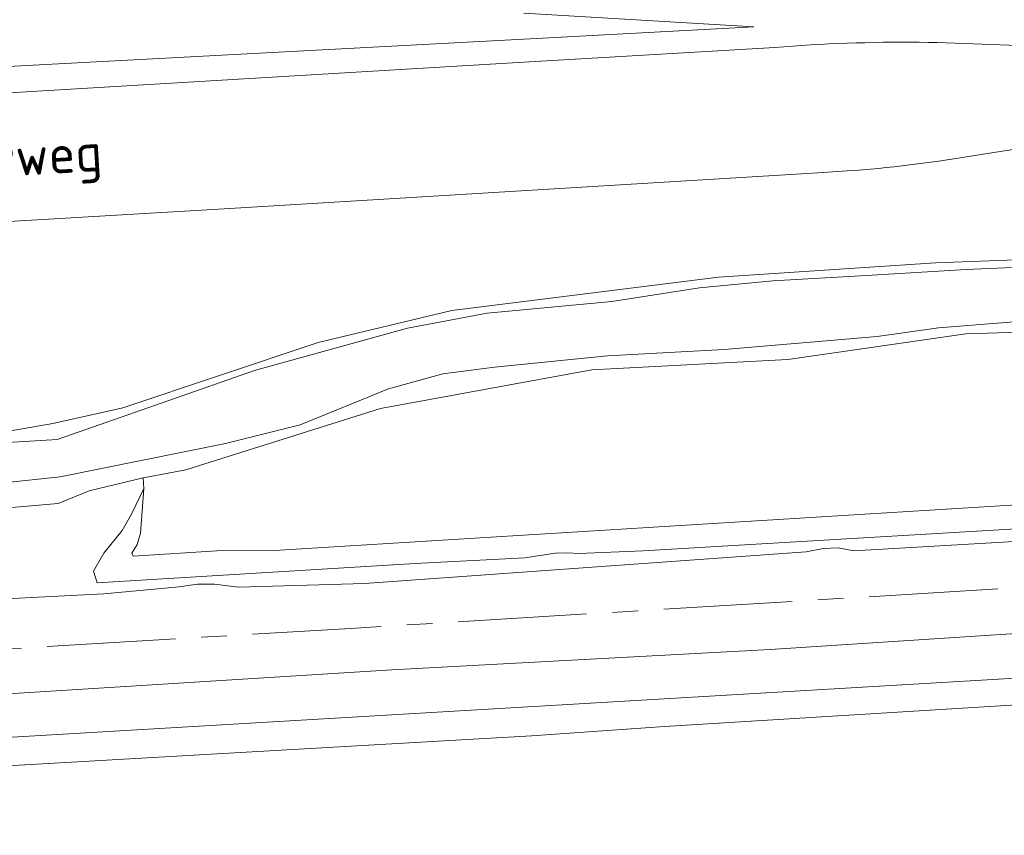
# Model space of a CAD drawing. Header units: metres. Extents: x 92650 to 117222, y 425801 to 461092.
# Tile 57 of 146: x 114961 to 115037, y 426883 to 426947. Entities that reach past the tile are written whole.
import ezdxf
from ezdxf.enums import TextEntityAlignment as Align

# ---------------------------------------------------------------- set-up
doc = ezdxf.new("R2010")
doc.units = ezdxf.units.M
doc.linetypes.add('AM-AS-SO', pattern=[16, 10, -2, 2, -2])
for name, color, linetype, lineweight in [('B-WE-AM-AS_SPOOR_TREIN-G', 253, 'AM-AS-SO', 15), ('B-WE-GR-GRAS-GV', 253, 'CONTINUOUS', 15), ('B-WE-GR-GROENVOORZIENING-GV', 253, 'CONTINUOUS', 15), ('B-WE-GR-HOUTWAL-GV', 253, 'CONTINUOUS', 15), ('B-WE-GW-TALUD_KRUIN-G', 253, 'CONTINUOUS', 15), ('B-WE-OG-TERREIN_OEVER-GV', 253, 'CONTINUOUS', 15), ('B-WE-OG-TOPOGRAFIE-T18', 7, 'CONTINUOUS', 15), ('B-WE-OG-WATER-GV', 253, 'CONTINUOUS', 15), ('B-WE-VH-GESLOTENVERHARDING_ASFALT-GV', 253, 'CONTINUOUS', 15), ('B-WE-VH-HALFVERHARDING-GV', 253, 'CONTINUOUS', 15)]:
    doc.layers.add(name, color=color, linetype=linetype, lineweight=lineweight)
doc.styles.add('NLCS-ISO-M200-T18', font='NLCS-ISO.ttf', dxfattribs={"height": 0.36})

msp = doc.modelspace()

# ---------------------------------------------------------------- linework, layer by layer
at = {"layer": 'B-WE-AM-AS_SPOOR_TREIN-G', "transparency": 33554687, "flags": 128}
msp.add_lwpolyline([(116378.649, 426978.553), (116313.265, 426974.979), (116268.79, 426972.94), (116228.66, 426971.41), (116192.667, 426969.929), (116165.48, 426969.18), (116134, 426967.68), (116098.45, 426965.86), (115986.75, 426959.28), (115956.388, 426957.403), (115928.26, 426955.83), (115897.64, 426953.89), (115871.105, 426952.419), (115718.045, 426943.286), (115695.872, 426941.858), (115546.27, 426932.85), (115485.84, 426929.42), (115451.371, 426927.274), (115256.116, 426915.623), (115200.4, 426912.45), (115061.99, 426904.15), (114986.549, 426899.545), (114729.261, 426884.168), (114632.81, 426878.605), (114336.434, 426860.848), (114266.275, 426856.5), (114176.977, 426851.178), (114065.739, 426844.741), (114020.479, 426841.948), (113942.585, 426837.311), (113911.266, 426835.668), (113883.665, 426834.561), (113859.82, 426833.885), (113841.838, 426833.5), (113821.731, 426833.221), (113799.968, 426833.137), (113777.619, 426833.235), (113754.581, 426833.535), (113722.881, 426834.319), (113683.682, 426835.831), (113647.223, 426837.818), (113611.073, 426840.142), (113590.471, 426841.72), (113564.676, 426843.495), (113525.176, 426846.551), (113498.443, 426848.864), (113484.376, 426850.17), (113466.008, 426852.021), (113446.083, 426854.338), (113431.85, 426856.105), (113417.098, 426858.054), (113378.34, 426863.689), (113344.463, 426869.284), (113327.206, 426872.286), (113303.685, 426876.54)], dxfattribs=at)
at = {"layer": 'B-WE-GR-GRAS-GV', "transparency": 33554687, "flags": 128}
for points in [[(114959.446, 426943.182), (115000, 426945.338), (115017.88, 426946.289), (115000, 426947.36)], [(114958.704, 426941.083), (115000, 426943.536), (115019.507, 426944.695), (115019.511, 426944.695), (115020.21, 426944.75), (115020.91, 426944.801), (115021.61, 426944.848), (115022.31, 426944.891), (115023.011, 426944.93), (115023.712, 426944.965), (115024.413, 426944.995), (115025.114, 426945.022), (115025.815, 426945.045), (115026.517, 426945.064), (115027.218, 426945.079), (115027.92, 426945.09), (115028.621, 426945.097), (115029.323, 426945.1), (115030.024, 426945.099), (115030.726, 426945.094), (115031.428, 426945.084), (115032.129, 426945.071), (115032.83, 426945.054), (115033.532, 426945.033), (115034.233, 426945.008), (115034.934, 426944.979), (115048.956, 426944.453)], [(115049.513, 426938.57), (115033.072, 426935.987), (115033.046, 426935.983), (115032.439, 426935.891), (115031.831, 426935.802), (115031.222, 426935.718), (115030.613, 426935.637), (115030.004, 426935.561), (115029.393, 426935.488), (115028.783, 426935.419), (115028.172, 426935.355), (115027.561, 426935.294), (115026.949, 426935.237), (115026.337, 426935.185), (115025.724, 426935.136), (115025.112, 426935.091), (115023.272, 426934.981), (115019.458, 426934.737), (114977.157, 426932.179), (114897.471, 426927.496)], [(114882.887, 426904.357), (114890.119, 426904.788), (114890.055, 426905.75), (114890.172, 426906.844), (114890.734, 426907.938), (114893.008, 426908.906), (114916.773, 426911.719), (114941.836, 426913.969), (114955.633, 426914.594), (114959.992, 426914.875), (114963.414, 426915.469), (114968.844, 426916.688), (114984.016, 426921.75), (114994.414, 426924.25), (115015.141, 426926.844), (115031.994, 426927.948), (115058.352, 426928.938)], [(115174.724, 426916.971), (115155.408, 426915.951), (115135.353, 426914.953), (115134.416, 426914.863), (115131.505, 426914.709), (115101.382, 426912.956), (115085.101, 426911.892), (115081.606, 426911.596), (115061.455, 426910.516), (115041.665, 426909.36), (114981.059, 426905.615), (114976.155, 426905.575), (114969.659, 426905.163), (114969.557, 426905.378), (114969.958, 426906.065), (114970.215, 426906.943), (114970.472, 426910.406)], [(115038.701, 426907.293), (115009.27, 426905.563), (115004.29, 426905.359), (115003.419, 426905.425), (115002.48, 426905.385), (115000.086, 426905.014), (114991.557, 426904.598), (114966.867, 426903.073), (114966.569, 426903.983), (114967.369, 426905.379), (114968.788, 426907.144), (114969.549, 426908.472), (114970.472, 426910.406), (114970.427, 426911.256), (114966.225, 426910.223), (114963.818, 426909.236), (114957.797, 426908.739)], [(115195.095, 426908.403), (115149.72, 426905.317), (115132.588, 426904.576), (115091.754, 426902.502), (115068.937, 426901.133), (115019.154, 426897.904), (114989.741, 426896.316), (114957.017, 426894.287), (114926.855, 426892.279), (114891.312, 426890.08), (114875.343, 426888.791), (114869.038, 426888.569), (114851.674, 426887.671)], [(114870.942, 426896.225), (114882.963, 426897.274), (114894.475, 426897.962), (114909.088, 426899.275), (114922.177, 426899.835), (114930.671, 426900.387), (114935.682, 426900.818), (114938.887, 426900.789), (114967.387, 426902.225), (114973.231, 426902.772), (114974.655, 426902.968), (114975.98, 426902.981), (114977.85, 426902.739), (114987.641, 426903.036), (115021.944, 426905.491), (115023.277, 426905.748), (115024.424, 426905.795), (115025.654, 426905.559), (115050.147, 426906.984)], [(115047.444, 426896.215), (114953.629, 426890.695), (114928.561, 426889.302), (114902.567, 426887.679), (114893.728, 426886.613), (114891.804, 426885.902), (114891.006, 426884.838), (114890.711, 426883.119), (114890.84, 426880.587), (114891.577, 426877.118), (114893.058, 426875.638), (114892.905, 426882.632), (114893.24, 426884.419), (114894.576, 426884.985), (114946.296, 426888.095), (115000.613, 426891.197), (115010.931, 426891.905), (115066.507, 426895.341)]]:
    msp.add_lwpolyline(points, dxfattribs=at)
at = {"layer": 'B-WE-GR-GROENVOORZIENING-GV', "transparency": 33554687, "flags": 128}
msp.add_lwpolyline([(115052.026, 426922.986), (115034.34, 426922.422), (115020.516, 426920.438), (115005.289, 426919.625), (114988.875, 426916.625), (114973.75, 426911.875), (114970.427, 426911.256), (114970.472, 426910.406), (114970.215, 426906.943), (114969.958, 426906.065), (114969.557, 426905.378), (114969.659, 426905.163), (114976.155, 426905.575), (114981.059, 426905.615), (115041.665, 426909.36)], dxfattribs=at)
at = {"layer": 'B-WE-GR-HOUTWAL-GV', "transparency": 33554687, "flags": 128}
msp.add_lwpolyline([(115209.074, 426903.934), (115208.735, 426904.096), (115205.106, 426904.275), (115187.852, 426903.652), (115184.172, 426903.42), (115170.82, 426902.153), (115156.368, 426901.055), (115140.123, 426900.189), (115107.749, 426897.84), (115091.024, 426896.801), (115066.507, 426895.341), (115010.931, 426891.905), (115000.613, 426891.197), (114946.296, 426888.095), (114894.576, 426884.985), (114893.24, 426884.419), (114892.905, 426882.632), (114893.058, 426875.638), (114890.502, 426870.135), (114891.531, 426870.037), (114898.93, 426870.191), (114899.034, 426870.193), (114901.868, 426870.851)], dxfattribs=at)
at = {"layer": 'B-WE-GW-TALUD_KRUIN-G', "transparency": 33554687, "flags": 128}
msp.add_lwpolyline([(115212.972, 426903.831), (115212.84, 426905.147), (115212.609, 426905.539), (115211.815, 426905.967), (115210.99, 426906.113), (115208.392, 426906.109), (115184.562, 426904.797), (115149.374, 426902.715), (115106.995, 426900.003), (115105.151, 426899.772), (115075.596, 426898.008), (115047.444, 426896.215), (114953.629, 426890.695), (114928.561, 426889.302), (114902.567, 426887.679), (114893.728, 426886.613), (114891.804, 426885.902), (114891.006, 426884.838), (114890.711, 426883.119), (114890.84, 426880.587), (114891.577, 426877.118), (114893.058, 426875.638)], dxfattribs=at)
at = {"layer": 'B-WE-OG-TERREIN_OEVER-GV', "transparency": 33554687, "flags": 128}
for points in [[(115058.352, 426928.938), (115031.994, 426927.948), (115015.141, 426926.844), (114994.414, 426924.25), (114984.016, 426921.75), (114968.844, 426916.688), (114963.414, 426915.469), (114959.992, 426914.875)], [(114894.676, 426906.948), (114916.929, 426909.647), (114933.162, 426911.846), (114944.673, 426913.108), (114953.225, 426913.609), (114959.048, 426913.95), (114963.752, 426914.226), (114968.718, 426915.961), (114979.093, 426919.586), (114984.886, 426921.186), (114990.967, 426922.866), (114997.164, 426924.046), (115006.841, 426924.953), (115013.652, 426926.019), (115019.353, 426926.542), (115026.643, 426926.977), (115034.389, 426927.44), (115043.979, 426927.842)], [(115039.062, 426923.436), (115032.229, 426922.892), (115027.453, 426922.219), (115015.573, 426921.218), (115006.52, 426920.717), (114997.729, 426919.846), (114993.704, 426919.324), (114989.482, 426918.148), (114982.628, 426915.361), (114976.84, 426913.902), (114963.98, 426911.311), (114958.845, 426910.767), (114949.879, 426910.288), (114934.974, 426908.721), (114916.652, 426906.26), (114894.959, 426903.658)], [(114957.797, 426908.739), (114963.818, 426909.236), (114966.225, 426910.223), (114970.427, 426911.256), (114973.75, 426911.875), (114988.875, 426916.625), (115005.289, 426919.625), (115020.516, 426920.438), (115034.34, 426922.422), (115052.026, 426922.986)]]:
    msp.add_lwpolyline(points, dxfattribs=at)
at = {"layer": 'B-WE-OG-WATER-GV', "transparency": 33554687, "flags": 128}
for points in [[(115043.979, 426927.842), (115034.389, 426927.44), (115026.643, 426926.977), (115019.353, 426926.542), (115013.652, 426926.019), (115006.841, 426924.953), (114997.164, 426924.046), (114990.967, 426922.866), (114984.886, 426921.186), (114979.093, 426919.586), (114968.718, 426915.961), (114963.752, 426914.226), (114959.048, 426913.95), (114953.225, 426913.609), (114944.673, 426913.108), (114933.162, 426911.846), (114916.929, 426909.647), (114894.676, 426906.948)], [(114894.959, 426903.658), (114916.652, 426906.26), (114934.974, 426908.721), (114949.879, 426910.288), (114958.845, 426910.767), (114963.98, 426911.311), (114976.84, 426913.902), (114982.628, 426915.361), (114989.482, 426918.148), (114993.704, 426919.324), (114997.729, 426919.846), (115006.52, 426920.717), (115015.573, 426921.218), (115027.453, 426922.219), (115032.229, 426922.892), (115039.062, 426923.436)]]:
    msp.add_lwpolyline(points, dxfattribs=at)
at = {"layer": 'B-WE-VH-GESLOTENVERHARDING_ASFALT-GV', "transparency": 33554687, "flags": 128}
for points in [[(115048.956, 426944.453), (115034.934, 426944.979), (115034.233, 426945.008), (115033.532, 426945.033), (115032.83, 426945.054), (115032.129, 426945.071), (115031.428, 426945.084), (115030.726, 426945.094), (115030.024, 426945.099), (115029.323, 426945.1), (115028.621, 426945.097), (115027.92, 426945.09), (115027.218, 426945.079), (115026.517, 426945.064), (115025.815, 426945.045), (115025.114, 426945.022), (115024.413, 426944.995), (115023.712, 426944.965), (115023.011, 426944.93), (115022.31, 426944.891), (115021.61, 426944.848), (115020.91, 426944.801), (115020.21, 426944.75), (115019.511, 426944.695), (115019.507, 426944.695), (115000, 426943.536), (114958.704, 426941.083)], [(114897.471, 426927.496), (114977.157, 426932.179), (115019.458, 426934.737), (115023.272, 426934.981), (115025.112, 426935.091), (115025.724, 426935.136), (115026.337, 426935.185), (115026.949, 426935.237), (115027.561, 426935.294), (115028.172, 426935.355), (115028.783, 426935.419), (115029.393, 426935.488), (115030.004, 426935.561), (115030.613, 426935.637), (115031.222, 426935.718), (115031.831, 426935.802), (115032.439, 426935.891), (115033.046, 426935.983), (115033.072, 426935.987), (115049.513, 426938.57)]]:
    msp.add_lwpolyline(points, dxfattribs=at)
at = {"layer": 'B-WE-VH-HALFVERHARDING-GV', "transparency": 33554687, "flags": 128}
for points in [[(115050.147, 426906.984), (115025.654, 426905.559), (115024.424, 426905.795), (115023.277, 426905.748), (115021.944, 426905.491), (114987.641, 426903.036), (114977.85, 426902.739), (114975.98, 426902.981), (114974.655, 426902.968), (114973.231, 426902.772), (114967.387, 426902.225), (114938.887, 426900.789)], [(114957.017, 426894.287), (114989.741, 426896.316), (115019.154, 426897.904), (115068.937, 426901.133)]]:
    msp.add_lwpolyline(points, dxfattribs=at)

# ---------------------------------------------------------------- texts
at = {"layer": 'B-WE-OG-TOPOGRAFIE-T18', "transparency": 33554687, "style": 'NLCS-ISO-M200-T18'}
msp.add_text('Spoorweg', height=3, rotation=3.4, dxfattribs=at).set_placement((114958.798, 426935.651), align=Align.MIDDLE)

doc.saveas('drawing.dxf')
